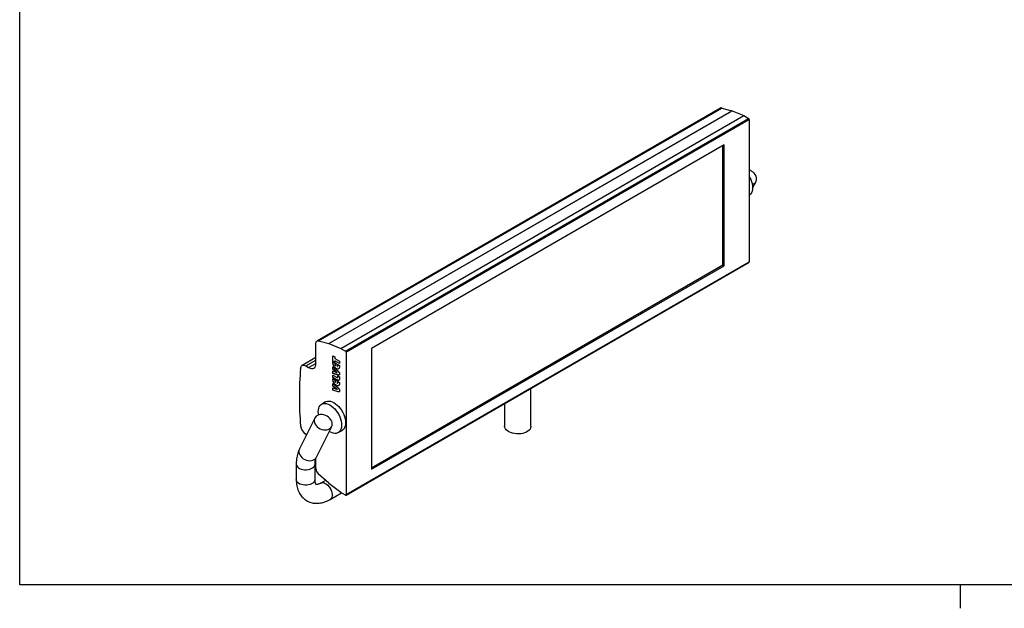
# Model space of a CAD drawing. Header units: millimetres. Extents: x 5 to 415, y 5 to 292.
# Tile 1 of 4: x 10 to 219, y 5 to 130. Entities that reach past the tile are written whole.
import ezdxf

# ---------------------------------------------------------------- set-up
doc = ezdxf.new("R2010")
doc.units = ezdxf.units.MM
doc.linetypes.add('SLD-Continua', pattern=[0])

msp = doc.modelspace()

# ---------------------------------------------------------------- linework, layer by layer
at = {"color": 7, "linetype": 'SLD-Continua', "lineweight": 25}
for p, q in [((10, 10), (10, 287)), ((158.9169, 111.2885), (73.2156, 61.8142)), ((73.4898, 61.8605), (159.1912, 111.3349)), ((73.5595, 61.8466), (159.2608, 111.3209)), ((159.1912, 111.3349), (159.2608, 111.3209)), ((159.2608, 111.3209), (161.4119, 110.7615)), ((75.7106, 61.2872), (161.4119, 110.7615)), ((75.7484, 61.2773), (161.4498, 110.7517)), ((78.291, 60.2274), (163.9923, 109.7017)), ((79.2787, 59.6572), (164.9801, 109.1315)), ((79.4202, 59.4122), (165.1215, 108.8866)), ((161.4498, 110.7517), (163.9923, 109.7017)), ((163.9923, 109.7017), (164.9801, 109.1315)), ((165.1215, 108.8866), (165.1215, 78.6275)), ((159.7475, 103.4979), (84.7942, 60.2283)), ((159.4647, 77.9748), (159.4647, 103.3346)), ((159.7475, 77.8115), (159.7475, 103.4979)), ((165.8263, 94.2653), (166.5595, 95.7428)), ((79.3787, 29.0616), (165.0801, 78.536)), ((79.4202, 29.1532), (165.1215, 78.6275)), ((84.7942, 34.8684), (159.4647, 77.9748)), ((84.7942, 34.5419), (159.7475, 77.8115)), ((159.4647, 77.9748), (159.7475, 77.8115)), ((72.9877, 57.0557), (72.9877, 61.3105)), ((73.4898, 61.8605), (73.5595, 61.8466)), ((73.5595, 61.8466), (75.7106, 61.2872)), ((75.7484, 61.2773), (78.291, 60.2274)), ((76.5917, 58.6513), (76.9825, 58.4257)), ((76.5917, 57.5339), (76.5917, 58.6513)), ((76.6059, 57.5421), (76.6059, 58.6431)), ((78.291, 60.2274), (79.2787, 59.6572)), ((79.4202, 59.4122), (79.4202, 29.1532)), ((84.7942, 60.2283), (84.7942, 34.5419)), ((72.9877, 58.2861), (70.0347, 56.5814)), ((70.8347, 56.5022), (72.9877, 57.7451)), ((71.4321, 56.1573), (72.9877, 57.0554)), ((76.6059, 57.5421), (76.5917, 57.5339)), ((76.9825, 57.3083), (76.5917, 57.5339)), ((76.5917, 57.3409), (76.5917, 57.3835)), ((76.5917, 57.3835), (76.9825, 57.1579)), ((76.6059, 57.349), (76.5917, 57.3409)), ((76.9825, 57.3247), (76.6059, 57.5421)), ((76.6059, 57.349), (76.6059, 57.3753)), ((76.7254, 56.6562), (76.7112, 56.648)), ((76.9825, 58.4257), (76.9825, 58.1249)), ((76.9825, 58.1249), (78.006, 57.534)), ((76.9967, 57.6173), (76.9825, 57.6092)), ((76.9825, 57.6092), (76.9825, 57.3083)), ((78.006, 57.0183), (76.9825, 57.6092)), ((76.9825, 57.1579), (76.9825, 57.0592)), ((78.006, 57.0347), (76.9967, 57.6173)), ((77.1314, 57.072), (77.4663, 56.8786)), ((77.1314, 56.5586), (77.1314, 57.072)), ((77.1455, 56.5668), (77.1314, 56.5586)), ((77.1455, 56.5668), (77.1455, 57.0638)), ((77.4663, 56.8786), (77.4663, 56.3629)), ((77.6152, 56.7927), (78.006, 56.5671)), ((77.6152, 56.694), (77.6152, 56.7927)), ((77.6293, 56.7021), (77.6152, 56.694)), ((77.6293, 56.7021), (77.6293, 56.7845)), ((78.006, 57.534), (78.006, 57.0183)), ((78.006, 56.5671), (78.006, 56.5244)), ((70.8347, 56.5022), (71.4321, 56.1573)), ((76.5917, 56.3306), (77.7021, 55.3934)), ((76.5917, 55.8031), (76.5917, 56.3306)), ((76.6059, 55.8113), (76.5917, 55.8031)), ((77.1575, 55.3647), (76.5917, 55.8031)), ((76.5917, 55.4553), (77.1587, 55.2421)), ((76.5917, 54.9339), (76.5917, 55.4553)), ((76.6059, 54.942), (76.5917, 54.9339)), ((77.7021, 54.583), (76.5917, 54.9339)), ((76.5917, 54.5686), (77.4765, 54.0578)), ((76.5917, 54.0529), (76.5917, 54.5686)), ((76.6059, 55.8113), (76.6059, 56.3187)), ((77.1717, 55.3729), (76.6059, 55.8113)), ((76.6059, 54.942), (76.6059, 55.45)), ((77.7163, 54.5911), (76.6059, 54.942)), ((76.6059, 54.061), (76.6059, 54.5604)), ((77.1717, 55.3729), (77.1575, 55.3647)), ((77.222, 55.3348), (77.2078, 55.3266)), ((77.3121, 55.9525), (77.298, 55.9444)), ((77.4797, 55.1102), (77.5123, 55.0961)), ((77.5264, 55.1043), (77.5123, 55.0961)), ((77.7163, 54.5911), (77.7021, 54.583)), ((77.8865, 55.9696), (77.8063, 55.9097)), ((76.6059, 54.061), (76.5917, 54.0529)), ((77.5073, 53.5243), (76.5917, 54.0529)), ((76.5917, 53.7739), (76.5917, 53.8165)), ((76.5917, 53.8165), (76.9825, 53.5909)), ((76.6059, 53.782), (76.5917, 53.7739)), ((76.5917, 52.7636), (77.7021, 51.8265)), ((76.5917, 52.2361), (76.5917, 52.7636)), ((77.5215, 53.5325), (76.6059, 54.061)), ((76.6059, 53.782), (76.6059, 53.8083)), ((76.6059, 52.2443), (76.6059, 52.7517)), ((76.7254, 53.0892), (76.7112, 53.0811)), ((76.9825, 53.5909), (76.9825, 53.4922)), ((77.1314, 53.505), (77.4663, 53.3116)), ((77.1314, 52.9916), (77.1314, 53.505)), ((77.1455, 52.9998), (77.1314, 52.9916)), ((77.1455, 52.9998), (77.1455, 53.4968)), ((77.3121, 52.3855), (77.298, 52.3774)), ((77.4663, 53.3116), (77.4663, 52.7959)), ((77.5215, 53.5325), (77.5073, 53.5243)), ((77.6152, 54.386), (78.006, 54.1604)), ((77.6152, 54.1403), (77.6152, 54.386)), ((77.6293, 54.1484), (77.6152, 54.1403)), ((77.6152, 53.2257), (78.006, 53.0001)), ((77.6152, 53.127), (77.6152, 53.2257)), ((77.6293, 53.1351), (77.6152, 53.127)), ((77.6293, 54.1484), (77.6293, 54.3779)), ((77.6293, 53.1351), (77.6293, 53.2175)), ((77.8865, 52.4026), (77.8063, 52.3427)), ((78.006, 54.1604), (78.006, 53.8408)), ((78.006, 53.0001), (78.006, 52.9575)), ((76.6059, 52.2443), (76.5917, 52.2361)), ((77.1575, 51.7977), (76.5917, 52.2361)), ((76.5917, 51.8883), (77.1587, 51.6751)), ((76.5917, 51.3669), (76.5917, 51.8883)), ((76.6059, 51.375), (76.5917, 51.3669)), ((77.7021, 51.016), (76.5917, 51.3669)), ((77.1717, 51.8059), (76.6059, 52.2443)), ((76.6059, 51.375), (76.6059, 51.883)), ((77.7163, 51.0241), (76.6059, 51.375)), ((77.1717, 51.8059), (77.1575, 51.7977)), ((77.222, 51.7678), (77.2078, 51.7596)), ((77.4797, 51.5432), (77.5123, 51.5291)), ((77.5264, 51.5373), (77.5123, 51.5291)), ((77.7163, 51.0241), (77.7021, 51.016)), ((118.7069, 43.683), (118.7069, 51.7653)), ((75.054, 48.8824), (74.2055, 48.3925)), ((113.1069, 48.5325), (113.1069, 43.683)), ((72.7496, 45.434), (69.4913, 38.8678)), ((70.9893, 41.8866), (70.8347, 41.9758)), ((73.0744, 37.0898), (76.3327, 43.656)), ((77.7052, 42.3302), (78.5537, 42.82)), ((68.7935, 35.6035), (68.7935, 32.3373)), ((72.7935, 32.3373), (72.7935, 35.6035)), ((72.9877, 34.6817), (72.9877, 36.8794)), ((73.5595, 33.4855), (73.4898, 33.5519)), ((75.7106, 31.5612), (73.5595, 33.4855)), ((75.0143, 32.1841), (74.0362, 31.6194)), ((78.291, 29.6417), (75.7484, 31.5273)), ((76.036, 28.1552), (78.451, 29.5494)), ((79.2787, 29.0715), (78.291, 29.6417)), ((410, 10), (10, 10)), ((210, 4.999), (210, 10.001))]:
    msp.add_line(p, q, dxfattribs=at)
at = {"color": 7, "linetype": 'SLD-Continua', "lineweight": 25, "flags": 128}
for points in [[(165.1215, 96.795), (165.2241, 96.6072), (165.4357, 96.1586), (165.605, 95.703), (165.7284, 95.2497), (165.8034, 94.8079), (165.8286, 94.3867), (165.8034, 93.9945), (165.7284, 93.6394), (165.605, 93.3286), (165.4357, 93.0684), (165.2241, 92.8641), (165.1215, 92.7948)], [(165.7609, 95.0899), (165.8454, 95.1197), (166.1256, 95.262), (166.3568, 95.4538), (166.5306, 95.6881), (166.6406, 95.9566), (166.683, 96.2495), (166.6561, 96.5562), (166.561, 96.8656), (166.4011, 97.1666), (166.1822, 97.4482)], [(72.9877, 61.3105), (72.9966, 61.4406), (73.0229, 61.5574), (73.0662, 61.6585), (73.1254, 61.7413), (73.1992, 61.8041), (73.2859, 61.8455), (73.3835, 61.8644), (73.4898, 61.8605)], [(69.7082, 55.9676), (69.7467, 56.1822), (69.8222, 56.3632), (69.9321, 56.5046), (70.0728, 56.6014), (70.2394, 56.6504), (70.4262, 56.6499), (70.6269, 56.5999), (70.8347, 56.5022)], [(71.4321, 56.1573), (71.7355, 56.0166), (72.0274, 55.9504), (72.2963, 55.9611), (72.5321, 56.0485), (72.7255, 56.209), (72.8693, 56.4366), (72.9578, 56.7225), (72.9877, 57.0557)], [(73.4805, 46.7901), (73.5057, 47.1823), (73.5807, 47.5374), (73.7041, 47.8482), (73.8733, 48.1084), (74.085, 48.3126), (74.3346, 48.4568), (74.6173, 48.538), (74.9272, 48.5545), (75.2581, 48.506), (75.6031, 48.3935), (75.9553, 48.2193), (76.3076, 47.9868), (76.6526, 47.701), (76.9834, 47.3675), (77.2934, 46.9932), (77.576, 46.5856), (77.8257, 46.1531), (78.0373, 45.7045), (78.2066, 45.249), (78.33, 44.7957), (78.405, 44.3539), (78.4302, 43.9327), (78.405, 43.5405), (78.33, 43.1854), (78.2066, 42.8745), (78.0373, 42.6144), (77.8257, 42.4101), (77.576, 42.2659), (77.2934, 42.1847), (76.9834, 42.1682), (76.6526, 42.2167), (76.3076, 42.3292), (75.9553, 42.5035), (75.8061, 42.5948)], [(75.054, 48.8824), (75.1832, 48.9467), (75.4659, 49.0278), (75.7758, 49.0443), (76.1066, 48.9959), (76.4517, 48.8833), (76.8039, 48.7091), (77.1561, 48.4767), (77.5011, 48.1908), (77.832, 47.8573), (78.1419, 47.483), (78.4246, 47.0755), (78.6743, 46.643), (78.8859, 46.1944), (79.0551, 45.7388), (79.1785, 45.2855), (79.2536, 44.8438), (79.2787, 44.4225), (79.2536, 44.0303), (79.1785, 43.6752), (79.0551, 43.3644), (78.8859, 43.1042), (78.6743, 42.8999), (78.5537, 42.82)], [(75.9553, 45.3614), (75.6853, 45.6135), (75.3739, 45.827), (75.0324, 45.9942), (74.6732, 46.109), (74.3091, 46.1673), (73.9535, 46.1669), (73.6191, 46.1079), (73.318, 45.9925), (73.0612, 45.8247), (72.8578, 45.6106), (72.7152, 45.3581), (72.6387, 45.0761), (72.6309, 44.775), (72.6922, 44.4655), (72.8202, 44.1589), (73.0105, 43.8663), (73.2561, 43.5982), (73.5482, 43.3643), (73.8761, 43.1731), (74.2281, 43.0315), (74.5913, 42.9445), (74.9528, 42.9154), (75.2994, 42.9453), (75.6186, 43.0329), (75.8988, 43.1752), (76.13, 43.3669), (76.3037, 43.6013), (76.4138, 43.8698), (76.4561, 44.1626), (76.4293, 44.4693), (76.3342, 44.7787), (76.1743, 45.0797), (75.9553, 45.3614)], [(73.5482, 46.0868), (73.5057, 46.3688), (73.4805, 46.7901)], [(118.7069, 43.683), (118.7018, 43.5854), (118.6385, 43.3279), (118.5044, 43.0795), (118.3031, 42.8468), (118.0397, 42.6357), (117.721, 42.4518), (117.3554, 42.2997), (116.9523, 42.1835), (116.5221, 42.1061), (116.0759, 42.0695), (115.6254, 42.0748), (115.1822, 42.1217), (114.7577, 42.209), (114.363, 42.3345), (114.0083, 42.4949), (113.7028, 42.6861), (113.4543, 42.9032), (113.2694, 43.1404), (113.1527, 43.3916), (113.1074, 43.6505), (113.1069, 43.683)], [(69.4913, 38.8678), (69.457, 38.7919), (69.3805, 38.51), (69.3727, 38.2088), (69.4339, 37.8994), (69.562, 37.5928), (69.7523, 37.3002), (69.9979, 37.0321), (70.2899, 36.7982), (70.6179, 36.607), (70.9698, 36.4653), (71.3331, 36.3784), (71.6946, 36.3493), (72.0412, 36.3791), (72.3603, 36.4668), (72.6406, 36.609), (72.8717, 36.8008), (73.0455, 37.0352), (73.0744, 37.0898)], [(68.7935, 35.604), (68.8076, 35.4664), (68.8884, 35.2519), (69.0381, 35.0502), (69.2512, 34.8684), (69.5201, 34.7132), (69.835, 34.5901), (70.1845, 34.5037), (70.556, 34.4571), (70.9361, 34.4518), (71.3111, 34.4882), (71.6674, 34.565), (71.992, 34.6792), (72.2734, 34.8268), (72.5012, 35.0026), (72.6674, 35.2), (72.7658, 35.412), (72.7935, 35.6007)], [(72.7935, 32.3373), (72.7793, 32.2002), (72.6985, 31.9858), (72.5488, 31.784), (72.3357, 31.6022), (72.0668, 31.447), (71.752, 31.324), (71.4024, 31.2376), (71.0309, 31.1909), (70.6508, 31.1857), (70.2758, 31.2221), (69.9196, 31.2988), (69.5949, 31.413), (69.3136, 31.5607), (69.0857, 31.7364), (68.9196, 31.9338), (68.8212, 32.1459), (68.7935, 32.3373)], [(74.0401, 31.6216), (74.2158, 31.6911), (74.4486, 31.712), (74.7027, 31.6668), (74.9688, 31.5574), (75.2374, 31.3876), (75.4986, 31.1635), (75.7432, 30.8934), (75.9622, 30.5869), (76.1478, 30.2551), (76.2931, 29.91), (76.393, 29.5641), (76.4439, 29.2298), (76.4439, 28.9194), (76.393, 28.6439), (76.2931, 28.4133), (76.1478, 28.2361), (76.036, 28.1552)]]:
    msp.add_lwpolyline(points, dxfattribs=at)
at = {"color": 7, "linetype": 'SLD-Continua', "lineweight": 25}
for centre, radius, start, end in [((159.1204, 110.9194), 0.4215, 80.329872, 118.866653), ((161.4008, 110.6408), 0.1212, 66.142337, 84.706059), ((164.8145, 108.8726), 0.3074, 2.605477, 57.394522), ((164.3058, 95.7022), 2.5631, 42.939356, 71.442931), ((165.0264, 78.6154), 0.0959, 304.056351, 7.25583), ((75.6994, 61.1665), 0.1212, 66.142337, 84.706059), ((79.1131, 59.3982), 0.3074, 2.605477, 57.394522), ((144.8139, 49.8893), 75.3512, 175.373149, 184.626856), ((72.1826, 44.0665), 2.4875, 185.894918, 237.189255), ((74.7041, 34.768), 1.7185, 182.881343, 225.045078), ((75.9049, 31.7404), 0.2643, 222.674362, 233.697477), ((79.334, 29.1392), 0.0873, 230.796715, 9.214037)]:
    msp.add_arc(centre, radius, start, end, dxfattribs=at)
for points, knots in [([(76.7112, 56.648), (76.7016, 56.672), (76.6817, 56.7212), (76.658, 56.7977), (76.6373, 56.8782), (76.6206, 56.9628), (76.6075, 57.0515), (76.5986, 57.1444), (76.5925, 57.242), (76.592, 57.3072), (76.5917, 57.3409)], [0, 0, 0, 0, 0.09946726, 0.2046432, 0.31668497, 0.43570292, 0.56287169, 0.69926778, 0.84487559, 1, 1, 1, 1]), ([(76.7254, 56.6562), (76.7157, 56.6801), (76.6958, 56.7294), (76.6721, 56.8059), (76.6515, 56.8864), (76.6347, 56.9709), (76.6217, 57.0597), (76.6127, 57.1526), (76.6066, 57.2502), (76.6061, 57.3154), (76.6059, 57.349)], [0, 0, 0, 0, 0.09946726, 0.2046432, 0.31668497, 0.43570292, 0.56287169, 0.69926778, 0.84487559, 1, 1, 1, 1]), ([(77.298, 55.9444), (77.283, 55.9532), (77.2534, 55.9707), (77.2094, 56.0011), (77.1663, 56.0332), (77.1241, 56.068), (77.0827, 56.1056), (77.0419, 56.1449), (77.0024, 56.1875), (76.9637, 56.2319), (76.9262, 56.2783), (76.8904, 56.3266), (76.8563, 56.3765), (76.824, 56.4279), (76.7931, 56.4806), (76.7639, 56.5349), (76.7365, 56.5908), (76.7197, 56.6288), (76.7112, 56.648)], [0, 0, 0, 0, 0.06441234, 0.12781938, 0.19038123, 0.25237884, 0.31406266, 0.37594456, 0.43776427, 0.49984502, 0.56202707, 0.62383688, 0.68555612, 0.74719174, 0.80928234, 0.8717505, 0.93515755, 1, 1, 1, 1]), ([(77.3121, 55.9525), (77.2972, 55.9614), (77.2675, 55.9788), (77.2236, 56.0093), (77.1805, 56.0414), (77.1382, 56.0762), (77.0968, 56.1137), (77.056, 56.1531), (77.0165, 56.1957), (76.9778, 56.2401), (76.9404, 56.2865), (76.9045, 56.3348), (76.8705, 56.3847), (76.8381, 56.4361), (76.8073, 56.4888), (76.7781, 56.543), (76.7506, 56.5989), (76.7339, 56.637), (76.7254, 56.6562)], [0, 0, 0, 0, 0.06441234, 0.12781938, 0.19038123, 0.25237884, 0.31406266, 0.37594456, 0.43776427, 0.49984502, 0.56202707, 0.62383688, 0.68555612, 0.74719174, 0.80928234, 0.8717505, 0.93515755, 1, 1, 1, 1]), ([(76.9825, 57.0592), (76.9826, 57.0447), (76.9829, 57.0165), (76.9843, 56.9751), (76.9868, 56.9356), (76.9906, 56.8983), (76.9952, 56.8632), (77.001, 56.8303), (77.0079, 56.7995), (77.0182, 56.7617), (77.0351, 56.7157), (77.0612, 56.6617), (77.0935, 56.6085), (77.1185, 56.5756), (77.1314, 56.5586)], [0, 0, 0, 0, 0.09137385, 0.17714393, 0.25742841, 0.33236133, 0.40129015, 0.46520457, 0.52435845, 0.57815667, 0.68018493, 0.7831747, 0.88841916, 1, 1, 1, 1]), ([(77.506, 56.3798), (77.5228, 56.3847), (77.5707, 56.3986), (77.6113, 56.5135), (77.6137, 56.6254), (77.6152, 56.694)], [0, 0, 0, 0, 0.17385546, 0.49419891, 1, 1, 1, 1]), ([(77.5201, 56.3879), (77.537, 56.3928), (77.5848, 56.4068), (77.6254, 56.5216), (77.6278, 56.6336), (77.6293, 56.7021)], [0, 0, 0, 0, 0.17385546, 0.49419891, 1, 1, 1, 1]), ([(78.006, 56.5244), (78.0057, 56.4911), (78.0051, 56.4266), (77.9995, 56.3357), (77.9904, 56.2532), (77.9774, 56.1795), (77.9605, 56.1144), (77.9404, 56.0572), (77.9163, 56.0085), (77.8962, 55.9823), (77.8865, 55.9696)], [0, 0, 0, 0, 0.15508276, 0.30061543, 0.4369749, 0.56410951, 0.6830955, 0.7949378, 0.90029883, 1, 1, 1, 1]), ([(77.2078, 55.3266), (77.2017, 55.3311), (77.1908, 55.3392), (77.1763, 55.3502), (77.1657, 55.3584), (77.1599, 55.3629), (77.1575, 55.3647)], [0, 0, 0, 0, 0.36344061, 0.65261841, 0.86104736, 1, 1, 1, 1]), ([(77.1587, 55.2421), (77.1633, 55.2404), (77.1749, 55.236), (77.1961, 55.2278), (77.2249, 55.2162), (77.2613, 55.2011), (77.3051, 55.1833), (77.3566, 55.1619), (77.4156, 55.1372), (77.4575, 55.1196), (77.4797, 55.1102)], [0, 0, 0, 0, 0.042742, 0.10906555, 0.19883301, 0.31205265, 0.44885489, 0.60911214, 0.79282668, 1, 1, 1, 1]), ([(77.222, 55.3348), (77.2159, 55.3393), (77.2049, 55.3473), (77.1905, 55.3584), (77.1798, 55.3666), (77.174, 55.3711), (77.1717, 55.3729)], [0, 0, 0, 0, 0.36344061, 0.65261841, 0.86104736, 1, 1, 1, 1]), ([(77.5123, 55.0961), (77.4628, 55.1333), (77.3613, 55.2097), (77.2599, 55.287), (77.2078, 55.3266)], [0, 0, 0, 0, 0.48690311, 1, 1, 1, 1]), ([(77.5264, 55.1043), (77.477, 55.1415), (77.3754, 55.2179), (77.274, 55.2951), (77.222, 55.3348)], [0, 0, 0, 0, 0.48690311, 1, 1, 1, 1]), ([(77.7738, 55.8854), (77.7688, 55.8815), (77.7219, 55.8448), (77.5646, 55.8308), (77.399, 55.9013), (77.298, 55.9444)], [0, 0, 0, 0, 0.04423303, 0.41702175, 1, 1, 1, 1]), ([(77.788, 55.8935), (77.783, 55.8897), (77.736, 55.8529), (77.5787, 55.8389), (77.4131, 55.9095), (77.3121, 55.9525)], [0, 0, 0, 0, 0.04423303, 0.41702175, 1, 1, 1, 1]), ([(77.7021, 55.3934), (77.716, 55.3816), (77.7429, 55.3586), (77.7815, 55.3225), (77.817, 55.2865), (77.8497, 55.2511), (77.8791, 55.2156), (77.9055, 55.1805), (77.929, 55.1454), (77.9494, 55.1102), (77.9676, 55.0747), (77.9825, 55.0382), (77.9959, 55.0009), (78.0062, 54.9626), (78.0148, 54.9232), (78.0203, 54.8829), (78.024, 54.8416), (78.0244, 54.8144), (78.0246, 54.8004)], [0, 0, 0, 0, 0.08124613, 0.1574008, 0.22923768, 0.29681557, 0.36017879, 0.41947078, 0.47591701, 0.53007145, 0.58290941, 0.63640682, 0.69086311, 0.7468368, 0.80579249, 0.86739211, 0.93164496, 1, 1, 1, 1]), ([(77.9211, 54.5715), (77.9185, 54.5689), (77.8708, 54.5209), (77.7841, 54.5528), (77.7021, 54.583)], [0, 0, 0, 0, 0.053183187, 1, 1, 1, 1]), ([(77.9352, 54.5797), (77.9327, 54.5771), (77.8849, 54.5291), (77.7983, 54.561), (77.7163, 54.5911)], [0, 0, 0, 0, 0.053183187, 1, 1, 1, 1]), ([(78.0246, 54.8004), (78.0233, 54.7423), (78.0213, 54.6512), (77.9695, 54.6136), (77.9508, 54.6001)], [0, 0, 0, 0, 0.638616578, 1, 1, 1, 1]), ([(76.7112, 53.0811), (76.7016, 53.105), (76.6817, 53.1542), (76.658, 53.2307), (76.6373, 53.3112), (76.6206, 53.3958), (76.6075, 53.4845), (76.5986, 53.5774), (76.5925, 53.6751), (76.592, 53.7402), (76.5917, 53.7739)], [0, 0, 0, 0, 0.09946726, 0.2046432, 0.31668497, 0.43570292, 0.56287169, 0.69926778, 0.84487559, 1, 1, 1, 1]), ([(76.7254, 53.0892), (76.7157, 53.1132), (76.6958, 53.1624), (76.6721, 53.2389), (76.6515, 53.3194), (76.6347, 53.404), (76.6217, 53.4927), (76.6127, 53.5856), (76.6066, 53.6832), (76.6061, 53.7484), (76.6059, 53.782)], [0, 0, 0, 0, 0.09946726, 0.2046432, 0.31668497, 0.43570292, 0.56287169, 0.69926778, 0.84487559, 1, 1, 1, 1]), ([(77.298, 52.3774), (77.283, 52.3862), (77.2534, 52.4037), (77.2094, 52.4341), (77.1663, 52.4662), (77.1241, 52.5011), (77.0827, 52.5386), (77.0419, 52.5779), (77.0024, 52.6205), (76.9637, 52.6649), (76.9262, 52.7113), (76.8904, 52.7596), (76.8563, 52.8095), (76.824, 52.8609), (76.7931, 52.9136), (76.7639, 52.9679), (76.7365, 53.0238), (76.7197, 53.0618), (76.7112, 53.0811)], [0, 0, 0, 0, 0.06441234, 0.12781938, 0.19038123, 0.25237884, 0.31406266, 0.37594456, 0.43776427, 0.49984502, 0.56202707, 0.62383688, 0.68555612, 0.74719174, 0.80928234, 0.8717505, 0.93515755, 1, 1, 1, 1]), ([(77.3121, 52.3855), (77.2972, 52.3944), (77.2675, 52.4118), (77.2236, 52.4423), (77.1805, 52.4744), (77.1382, 52.5092), (77.0968, 52.5468), (77.056, 52.5861), (77.0165, 52.6287), (76.9778, 52.6731), (76.9404, 52.7195), (76.9045, 52.7678), (76.8705, 52.8177), (76.8381, 52.8691), (76.8073, 52.9218), (76.7781, 52.976), (76.7506, 53.032), (76.7339, 53.07), (76.7254, 53.0892)], [0, 0, 0, 0, 0.06441234, 0.12781938, 0.19038123, 0.25237884, 0.31406266, 0.37594456, 0.43776427, 0.49984502, 0.56202707, 0.62383688, 0.68555612, 0.74719174, 0.80928234, 0.8717505, 0.93515755, 1, 1, 1, 1]), ([(76.9825, 53.4922), (76.9826, 53.4777), (76.9829, 53.4495), (76.9843, 53.4081), (76.9868, 53.3686), (76.9906, 53.3313), (76.9952, 53.2962), (77.001, 53.2633), (77.0079, 53.2325), (77.0182, 53.1947), (77.0351, 53.1487), (77.0612, 53.0947), (77.0935, 53.0415), (77.1185, 53.0086), (77.1314, 52.9916)], [0, 0, 0, 0, 0.09137385, 0.17714393, 0.25742841, 0.33236133, 0.40129015, 0.46520457, 0.52435845, 0.57815667, 0.68018493, 0.7831747, 0.88841916, 1, 1, 1, 1]), ([(77.7738, 52.3184), (77.7688, 52.3145), (77.7219, 52.2778), (77.5646, 52.2638), (77.399, 52.3343), (77.298, 52.3774)], [0, 0, 0, 0, 0.044233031, 0.417021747, 1, 1, 1, 1]), ([(77.788, 52.3266), (77.783, 52.3227), (77.736, 52.2859), (77.5787, 52.2719), (77.4131, 52.3425), (77.3121, 52.3855)], [0, 0, 0, 0, 0.044233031, 0.417021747, 1, 1, 1, 1]), ([(77.4765, 54.0578), (77.4875, 54.052), (77.5082, 54.041), (77.5372, 54.0313), (77.5617, 54.0301), (77.5818, 54.0366), (77.5971, 54.0512), (77.6079, 54.0737), (77.6143, 54.1038), (77.6149, 54.1276), (77.6152, 54.1403)], [0, 0, 0, 0, 0.145191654, 0.27392175, 0.389755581, 0.497446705, 0.607162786, 0.723633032, 0.853613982, 1, 1, 1, 1]), ([(77.506, 52.8128), (77.5228, 52.8177), (77.5707, 52.8316), (77.6113, 52.9465), (77.6137, 53.0584), (77.6152, 53.127)], [0, 0, 0, 0, 0.173855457, 0.494198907, 1, 1, 1, 1]), ([(77.8572, 53.4447), (77.8558, 53.4428), (77.8223, 53.3998), (77.6844, 53.4377), (77.5665, 53.4954), (77.5073, 53.5243)], [0, 0, 0, 0, 0.02214913, 0.50976367, 1, 1, 1, 1]), ([(77.5201, 52.8209), (77.537, 52.8259), (77.5848, 52.8398), (77.6254, 52.9546), (77.6278, 53.0666), (77.6293, 53.1351)], [0, 0, 0, 0, 0.173855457, 0.494198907, 1, 1, 1, 1]), ([(77.8714, 53.4528), (77.8699, 53.451), (77.8365, 53.4079), (77.6986, 53.4459), (77.5806, 53.5036), (77.5215, 53.5325)], [0, 0, 0, 0, 0.02214913, 0.50976367, 1, 1, 1, 1]), ([(77.5725, 54.0452), (77.5841, 54.0462), (77.6104, 54.0483), (77.6269, 54.0928), (77.6285, 54.1299), (77.6293, 54.1484)], [0, 0, 0, 0, 0.28210506, 0.64043261, 1, 1, 1, 1]), ([(78.006, 53.8408), (78.0051, 53.7488), (78.0035, 53.5887), (77.9195, 53.5107), (77.8838, 53.4776)], [0, 0, 0, 0, 0.57458053, 1, 1, 1, 1]), ([(78.006, 52.9575), (78.0057, 52.9241), (78.0051, 52.8596), (77.9995, 52.7687), (77.9904, 52.6862), (77.9774, 52.6125), (77.9605, 52.5474), (77.9404, 52.4902), (77.9163, 52.4415), (77.8962, 52.4153), (77.8865, 52.4026)], [0, 0, 0, 0, 0.15508276, 0.30061543, 0.4369749, 0.56410951, 0.6830955, 0.7949378, 0.90029883, 1, 1, 1, 1]), ([(77.2078, 51.7596), (77.2017, 51.7641), (77.1908, 51.7722), (77.1763, 51.7832), (77.1657, 51.7914), (77.1599, 51.7959), (77.1575, 51.7977)], [0, 0, 0, 0, 0.36344061, 0.65261841, 0.86104736, 1, 1, 1, 1]), ([(77.1587, 51.6751), (77.1633, 51.6734), (77.1749, 51.669), (77.1961, 51.6608), (77.2249, 51.6492), (77.2613, 51.6341), (77.3051, 51.6163), (77.3566, 51.5949), (77.4156, 51.5702), (77.4575, 51.5526), (77.4797, 51.5432)], [0, 0, 0, 0, 0.042742, 0.10906555, 0.19883301, 0.31205265, 0.44885489, 0.60911214, 0.79282668, 1, 1, 1, 1]), ([(77.222, 51.7678), (77.2159, 51.7723), (77.2049, 51.7803), (77.1905, 51.7914), (77.1798, 51.7996), (77.174, 51.8041), (77.1717, 51.8059)], [0, 0, 0, 0, 0.36344061, 0.65261841, 0.86104736, 1, 1, 1, 1]), ([(77.5123, 51.5291), (77.4628, 51.5663), (77.3613, 51.6427), (77.2599, 51.72), (77.2078, 51.7596)], [0, 0, 0, 0, 0.48690311, 1, 1, 1, 1]), ([(77.5264, 51.5373), (77.477, 51.5745), (77.3754, 51.6509), (77.274, 51.7281), (77.222, 51.7678)], [0, 0, 0, 0, 0.48690311, 1, 1, 1, 1]), ([(77.7021, 51.8265), (77.716, 51.8146), (77.7429, 51.7916), (77.7815, 51.7555), (77.817, 51.7195), (77.8497, 51.6841), (77.8791, 51.6486), (77.9055, 51.6135), (77.929, 51.5784), (77.9494, 51.5432), (77.9676, 51.5077), (77.9825, 51.4712), (77.9959, 51.4339), (78.0062, 51.3956), (78.0148, 51.3562), (78.0203, 51.3159), (78.024, 51.2746), (78.0244, 51.2474), (78.0246, 51.2334)], [0, 0, 0, 0, 0.08124613, 0.1574008, 0.22923768, 0.29681557, 0.36017879, 0.41947078, 0.47591701, 0.53007145, 0.58290941, 0.63640682, 0.69086311, 0.7468368, 0.80579249, 0.86739211, 0.93164496, 1, 1, 1, 1]), ([(77.9211, 51.0045), (77.9185, 51.0019), (77.8708, 50.954), (77.7841, 50.9858), (77.7021, 51.016)], [0, 0, 0, 0, 0.053183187, 1, 1, 1, 1]), ([(77.9352, 51.0127), (77.9327, 51.0101), (77.8849, 50.9621), (77.7983, 50.994), (77.7163, 51.0241)], [0, 0, 0, 0, 0.05318319, 1, 1, 1, 1]), ([(78.0246, 51.2334), (78.0233, 51.1753), (78.0213, 51.0843), (77.9695, 51.0467), (77.9508, 51.0331)], [0, 0, 0, 0, 0.63861658, 1, 1, 1, 1]), ([(69.4913, 38.8678), (69.4386, 38.7563), (69.3008, 38.4646), (69.1214, 37.9639), (68.9624, 37.3597), (68.8543, 36.7208), (68.8009, 36.1319), (68.7956, 35.753), (68.7935, 35.6035)], [0, 0, 0, 0, 0.11446757, 0.29933801, 0.48702737, 0.67855857, 0.87312488, 1, 1, 1, 1]), ([(72.7935, 35.6035), (72.7944, 35.6771), (72.797, 35.8903), (72.8253, 36.2122), (72.8839, 36.5492), (72.9632, 36.8312), (73.0304, 36.9994), (73.0681, 37.0767), (73.0744, 37.0898)], [0, 0, 0, 0, 0.11249463, 0.32580942, 0.5380811, 0.75035285, 0.95766755, 1, 1, 1, 1]), ([(68.7935, 32.3373), (68.7951, 32.2182), (68.7999, 31.8828), (68.8521, 31.3446), (68.969, 30.7353), (69.1453, 30.1588), (69.3777, 29.6239), (69.6624, 29.1376), (69.9939, 28.7048), (70.3664, 28.3285), (70.7741, 28.0103), (71.2118, 27.7508), (71.6742, 27.5502), (72.1568, 27.4085), (72.6559, 27.3251), (73.1692, 27.2997), (73.6947, 27.3323), (74.2307, 27.4236), (74.7751, 27.5742), (75.3245, 27.7851), (75.7447, 27.99), (75.9806, 28.1238), (76.036, 28.1552)], [0, 0, 0, 0, 0.0321651, 0.09053106, 0.14877975, 0.20619047, 0.26227658, 0.31673514, 0.36951798, 0.42079559, 0.47087443, 0.52012721, 0.56895304, 0.61764454, 0.66660168, 0.71621914, 0.76685144, 0.81877514, 0.87213653, 0.92690205, 0.98284628, 1, 1, 1, 1]), ([(74.0362, 31.6194), (73.9876, 31.5923), (73.8477, 31.5141), (73.6365, 31.4198), (73.4219, 31.3484), (73.252, 31.3142), (73.1312, 31.3068), (73.0601, 31.3141), (73.0339, 31.3228), (73.038, 31.3217), (73.0318, 31.3244), (72.9995, 31.3605), (72.951, 31.4408), (72.8957, 31.5731), (72.8434, 31.7625), (72.8056, 32.0068), (72.7939, 32.2104), (72.7935, 32.3242), (72.7935, 32.3373)], [0, 0, 0, 0, 0.03393779, 0.0976728, 0.16105375, 0.22462395, 0.28929801, 0.35695472, 0.43111629, 0.5202351, 0.60467563, 0.67618131, 0.74136432, 0.80309571, 0.86804867, 0.93171738, 0.99211448, 1, 1, 1, 1])]:
    msp.add_open_spline(points, degree=3, knots=knots, dxfattribs=at)

doc.saveas('drawing.dxf')
